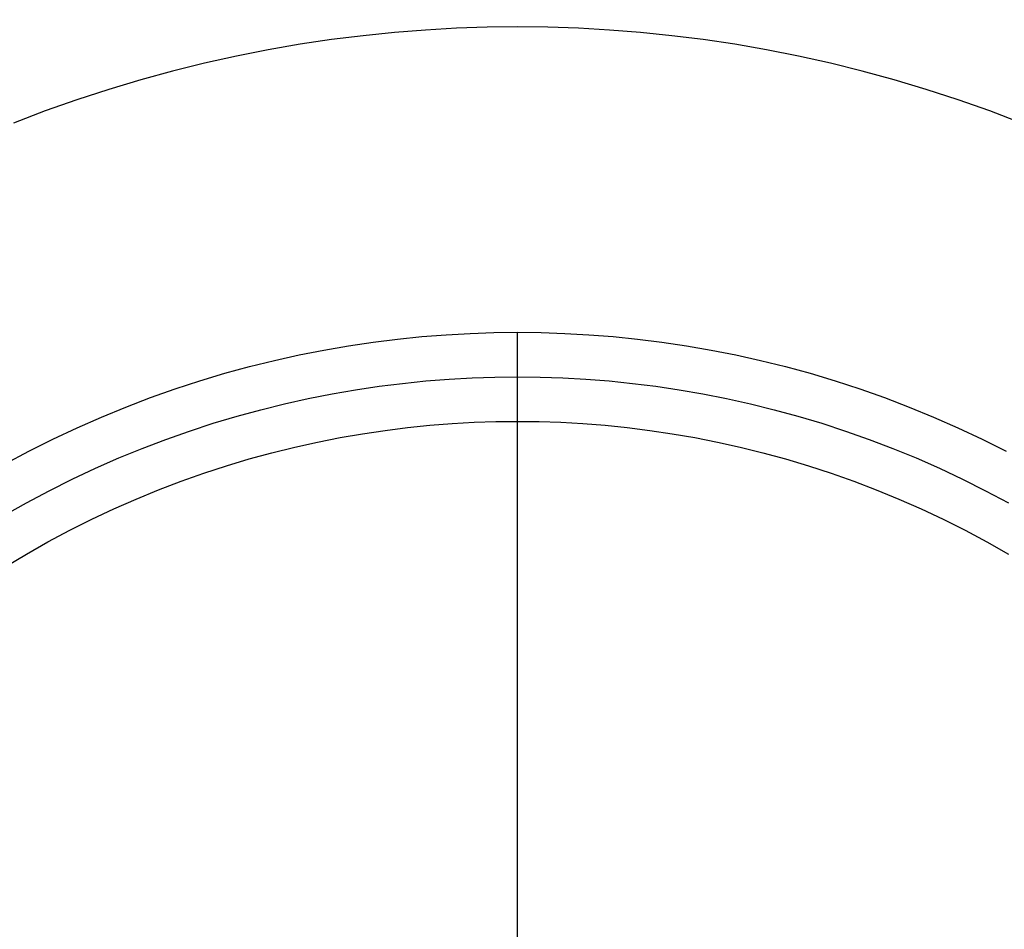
# Model space of a CAD drawing. Header units: millimetres. Extents: x -1787 to -1231, y 671 to 1227.
# Tile 5 of 8: x -1565 to -1455, y 1001 to 1102. Entities that reach past the tile are written whole.
import ezdxf

# ---------------------------------------------------------------- set-up
doc = ezdxf.new("R2010")
doc.units = ezdxf.units.MM
doc.layers.add('EXTRUSIÓN', color=7, linetype='Continuous')

msp = doc.modelspace()

# ---------------------------------------------------------------- linework, layer by layer
at = {"layer": 'EXTRUSIÓN', "extrusion": (1, 0, 0)}
for points in [[(1226.65, -1245.53), (998.84, -695.53)], [(1215.57, -1250.12), (987.75, -700.12)]]:
    msp.add_lwpolyline(points, dxfattribs=at)
at = {"layer": 'EXTRUSIÓN'}
for points in [[(-1452.76, 1090.93), (-1456.29, 1092.28), (-1459.84, 1093.53), (-1463.4, 1094.69), (-1466.96, 1095.76), (-1470.53, 1096.73), (-1474.09, 1097.61), (-1477.65, 1098.41), (-1481.2, 1099.11), (-1484.74, 1099.72), (-1488.27, 1100.24), (-1491.79, 1100.68), (-1495.28, 1101.04), (-1498.75, 1101.31), (-1502.2, 1101.51), (-1505.62, 1101.62), (-1509.01, 1101.66), (-1512.4, 1101.62), (-1515.82, 1101.51), (-1519.27, 1101.31), (-1522.74, 1101.04), (-1526.24, 1100.68), (-1529.75, 1100.24), (-1533.28, 1099.72), (-1536.82, 1099.11), (-1540.37, 1098.41), (-1543.93, 1097.61), (-1547.5, 1096.73), (-1551.06, 1095.76), (-1554.62, 1094.69), (-1558.18, 1093.53), (-1561.73, 1092.28), (-1565.26, 1090.93)], [(-1566.2, 1052.89), (-1563.54, 1054.3), (-1560.87, 1055.65), (-1558.17, 1056.92), (-1555.45, 1058.11), (-1552.72, 1059.23), (-1549.97, 1060.28), (-1547.21, 1061.26), (-1544.45, 1062.16), (-1541.68, 1062.99), (-1538.91, 1063.74), (-1536.14, 1064.43), (-1533.38, 1065.04), (-1530.62, 1065.59), (-1527.86, 1066.06), (-1525.12, 1066.47), (-1522.39, 1066.81), (-1519.68, 1067.09), (-1516.98, 1067.3), (-1514.3, 1067.45), (-1511.65, 1067.54), (-1509.01, 1067.57), (-1506.38, 1067.54), (-1503.72, 1067.45), (-1501.04, 1067.3), (-1498.34, 1067.09), (-1495.63, 1066.81), (-1492.9, 1066.47), (-1490.16, 1066.06), (-1487.41, 1065.59), (-1484.65, 1065.04), (-1481.88, 1064.43), (-1479.11, 1063.74), (-1476.34, 1062.99), (-1473.57, 1062.16), (-1470.81, 1061.26), (-1468.05, 1060.28), (-1465.31, 1059.23), (-1462.57, 1058.11), (-1459.85, 1056.92), (-1457.15, 1055.65), (-1454.48, 1054.3)], [(-1509.01, 830.1), (-1509.01, 1067.57)], [(-1566.32, 1047.11), (-1563.8, 1048.53), (-1561.26, 1049.89), (-1558.7, 1051.18), (-1556.11, 1052.39), (-1553.51, 1053.54), (-1550.89, 1054.61), (-1548.25, 1055.62), (-1545.61, 1056.55), (-1542.97, 1057.41), (-1540.31, 1058.21), (-1537.66, 1058.93), (-1535.01, 1059.59), (-1532.36, 1060.18), (-1529.71, 1060.7), (-1527.07, 1061.16), (-1524.45, 1061.55), (-1521.83, 1061.87), (-1519.23, 1062.14), (-1516.65, 1062.34), (-1514.08, 1062.49), (-1511.54, 1062.57), (-1509.01, 1062.6), (-1506.49, 1062.57), (-1503.94, 1062.49), (-1501.37, 1062.34), (-1498.79, 1062.14), (-1496.19, 1061.87), (-1493.57, 1061.55), (-1490.95, 1061.16), (-1488.31, 1060.7), (-1485.67, 1060.18), (-1483.02, 1059.59), (-1480.36, 1058.93), (-1477.71, 1058.21), (-1475.06, 1057.41), (-1472.41, 1056.55), (-1469.77, 1055.62), (-1467.13, 1054.61), (-1464.52, 1053.54), (-1461.91, 1052.39), (-1459.33, 1051.18), (-1456.76, 1049.89), (-1454.22, 1048.53)], [(-1509.01, 835.07), (-1509.01, 1062.6)], [(-1509.01, 835.07), (-1509.01, 1062.6)], [(-1566.19, 1041.39), (-1563.82, 1042.82), (-1561.41, 1044.18), (-1558.98, 1045.47), (-1556.52, 1046.7), (-1554.05, 1047.87), (-1551.56, 1048.96), (-1549.06, 1049.99), (-1546.54, 1050.95), (-1544.01, 1051.84), (-1541.48, 1052.67), (-1538.95, 1053.43), (-1536.41, 1054.12), (-1533.87, 1054.75), (-1531.34, 1055.31), (-1528.81, 1055.81), (-1526.29, 1056.25), (-1523.77, 1056.62), (-1521.27, 1056.93), (-1518.79, 1057.19), (-1516.31, 1057.38), (-1513.86, 1057.52), (-1511.43, 1057.6), (-1509.01, 1057.63), (-1506.6, 1057.6), (-1504.16, 1057.52), (-1501.71, 1057.38), (-1499.24, 1057.19), (-1496.75, 1056.93), (-1494.25, 1056.62), (-1491.74, 1056.25), (-1489.21, 1055.81), (-1486.69, 1055.31), (-1484.15, 1054.75), (-1481.61, 1054.12), (-1479.08, 1053.43), (-1476.54, 1052.67), (-1474.01, 1051.84), (-1471.48, 1050.95), (-1468.96, 1049.99), (-1466.46, 1048.96), (-1463.97, 1047.87), (-1461.5, 1046.7), (-1459.04, 1045.47), (-1456.61, 1044.18), (-1454.21, 1042.82)], [(-1509.01, 840.04), (-1509.01, 1057.63)]]:
    msp.add_lwpolyline(points, dxfattribs=at)

doc.saveas('drawing.dxf')
